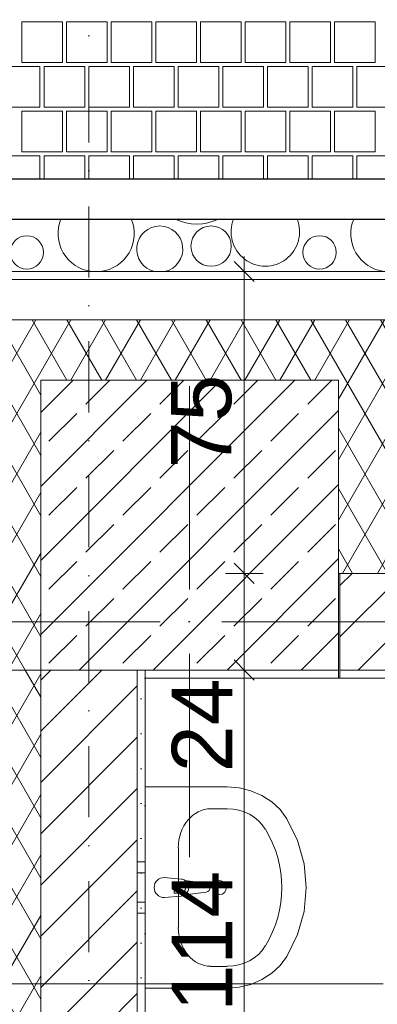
# Model space of a CAD drawing. Header units: millimetres. Extents: x -126271 to -88962, y -179170 to 5194.
# Tile 59 of 66: x -122102 to -121213, y -92817 to -90371. Entities that reach past the tile are written whole.
import ezdxf
from ezdxf.enums import TextEntityAlignment as Align

# ---------------------------------------------------------------- set-up
doc = ezdxf.new("R2010")
doc.units = ezdxf.units.MM
doc.header["$MEASUREMENT"] = 0
for name, pattern in [('Kropki i Kreski', [335.138881, 176.388884, -88.194442, 0, -70.555556]), ('Kropkowana', [317.499995, 0, -317.499995]), ('Wipeout_Contour', [1000, 0, -1000])]:
    doc.linetypes.add(name, pattern=pattern)
for name, color, linetype, lineweight, true_color in [('Nowe_2D - Rysunki i Obrazki_Nr_pióra__105', 7, 'Continuous', 13, 0xcccccc), ('Nowe_2D - Rysunki i Obrazki_Nr_pióra__61', 7, 'Continuous', 18, 0x6a6a6a), ('Nowe_Elementy Modelu - Strefy_Nr_pióra__121', 7, 'Continuous', 0, 0xd5e3e3), ('Nowe_Konstrukcja - Słupy_Nr_pióra__1', 7, 'Continuous', 13, 0x6879ec), ('Nowe_Konstrukcja - Słupy_Nr_pióra__107', 7, 'Continuous', 13, 0xaaaaaa), ('Nowe_Konstrukcja - Słupy_Nr_pióra__109', 7, 'Continuous', 13, 0xaaaaaa), ('Nowe_Konstrukcja - Ściany zew_Nr_pióra__105', 7, 'Continuous', 13, 0xcccccc), ('Nowe_Konstrukcja - Ściany zew_Nr_pióra__23', 7, 'Continuous', 13, 0x858585), ('Nowe_Wnętrze - Umeblowanie_Nr_pióra__75', 7, 'Continuous', 13, 0xaaaaaa), ('Nowe_Wymiarowanie - Ogólne_Nr_pióra__81', 7, 'Continuous', 13, 0x6a6a6a), ('Nowe_zagospodarowanie_Nr_pióra__81', 7, 'Continuous', 13, 0x6a6a6a)]:
    doc.layers.add(name, color=color, linetype=linetype, lineweight=lineweight, true_color=true_color)
for name, color, linetype, lineweight in [('Nowe_2D - Rysunki i Obrazki_Nr_pióra__22', 8, 'Continuous', 25), ('Nowe_Konstrukcja - Stropy_Nr_pióra__128', 255, 'Continuous', 0), ('Nowe_Konstrukcja - Słupy_Nr_pióra__21', 7, 'Continuous', 20), ('Nowe_Konstrukcja - Słupy_Nr_pióra__4', 8, 'Continuous', 13), ('Nowe_Konstrukcja - Słupy_Nr_pióra__41', 7, 'Continuous', 13), ('Nowe_Konstrukcja - Ściany zew_Nr_pióra__21', 7, 'Continuous', 20), ('Nowe_Konstrukcja - Ściany zew_Nr_pióra__3', 7, 'Continuous', 13), ('Nowe_Osie_Nr_pióra__4', 8, 'Continuous', 13), ('Nowe_Wymiarowanie - Ogólne_Nr_pióra__42', 8, 'Continuous', 25)]:
    doc.layers.add(name, color=color, linetype=linetype, lineweight=lineweight)
for name, color, linetype in [('Nowe_Konstrukcja - Stropy', 7, 'Continuous'), ('Nowe_Konstrukcja - Słupy', 7, 'Continuous'), ('Nowe_Konstrukcja - Ściany zew', 7, 'Continuous'), ('Nowe_Osie', 7, 'Continuous'), ('Nowe_Wnętrze - Umeblowanie', 7, 'Continuous'), ('Nowe_Wymiarowanie - Ogólne', 7, 'Continuous'), ('Nowe_zagospodarowanie', 7, 'Continuous')]:
    doc.layers.add(name, color=color, linetype=linetype)
doc.styles.add('STYL_AUTOMATYCZNY_1', font='arial.ttf')
doc.dimstyles.new('STYL_AUTOMATYCZNY__1', dxfattribs={"dimtxt": 150, "dimasz": 47.5, "dimexe": 0.18, "dimexo": 0.0625, "dimgap": 0, "dimtad": 1, "dimtih": 1, "dimtoh": 1, "dimdec": 0, "dimlfac": 0.1, "dimzin": 0, "dimdsep": 46, "dimtxsty": 'STYL_AUTOMATYCZNY_1', "dimblk": 'ARROWHEAD_6', "dimblk1": 'ARROWHEAD_6', "dimblk2": 'ARROWHEAD_6', "dimcen": 0.09, "dimse1": 1, "dimse2": 1, "dimclrd": 256, "dimclre": 256, "dimclrt": 8, "dimazin": 0, "dimtfac": 1, "dimtdec": 4, "dimtmove": 0, "dimatfit": 3, "dimfxl": 0, "dimtolj": 1, "dimtzin": 0, "dimarcsym": 0})
doc.dimstyles.new('STYL_AUTOMATYCZNY__3', dxfattribs={"dimtxt": 150, "dimasz": 47.5, "dimexe": 0.18, "dimexo": 0.0625, "dimgap": 0, "dimtad": 1, "dimdec": 0, "dimlfac": 0.1, "dimzin": 0, "dimdsep": 46, "dimtxsty": 'STYL_AUTOMATYCZNY_1', "dimblk": 'ARROWHEAD_6', "dimblk1": 'ARROWHEAD_6', "dimblk2": 'ARROWHEAD_6', "dimcen": 0.09, "dimse1": 1, "dimse2": 1, "dimclrd": 256, "dimclre": 256, "dimclrt": 8, "dimazin": 0, "dimtfac": 1, "dimtdec": 4, "dimtmove": 0, "dimatfit": 3, "dimfxl": 0, "dimtolj": 1, "dimtzin": 0, "dimarcsym": 0})
pattern_1 = [(60, (0, 0), (-64.951905, 37.5), []), (120, (0, 0), (64.951905, 37.5), [])]
pattern_2 = [(0, (0, 0), (0, 86.60254), [0, -50]), (0, (25, 43.3), (0, 86.60254), [0, -50])]
pattern_3 = [(45, (0, 0), (-63.63961, 63.63961), [])]

# ---------------------------------------------------------------- blocks, each defined once
blk = doc.blocks.new('*X72')
at = {"layer": 'Nowe_Konstrukcja - Ściany zew_Nr_pióra__105', "color": 254, "linetype": 'Continuous', "lineweight": 13, "true_color": 0xcccccc}
for centre, radius in [((-121625.9, -90933.8), 50.1), ((-122083.9, -90949.2), 41.4), ((-121356.4, -90949.2), 41.4)]:
    blk.add_circle(centre, radius, dxfattribs=at)
for centre, radius, start, end in [((-121911.7, -90902.7), 94.6, 157.5728, 262.9498), ((-121911.7, -90902.7), 94.6, 277.0502, 22.4272), ((-121661.4, -90756.5), 122.4, 244.0436, 295.9564), ((-121491.2, -90898.4), 85.1, 158.0856, 21.9144), ((-121184.2, -90902.7), 94.6, 157.5728, 262.9498), ((-121753.6, -90940.9), 57.2, 283.1107, 256.8893)]:
    blk.add_arc(centre, radius, start, end, dxfattribs=at)
blk = doc.blocks.new('Wypełnienie_3_1', base_point=(0, 0))
at = {"layer": 'Nowe_Konstrukcja - Ściany zew_Nr_pióra__3', "color": 7, "linetype": 'Continuous', "lineweight": 13, "flags": 128}
blk.add_lwpolyline([(-122619.5, -94853.7), (-122619.5, -96276.6), (-122319.5, -96276.6), (-122319.5, -96008.9), (-122319.5, -91366.6), (-122319.5, -90996.6), (-121039.5, -90996.6), (-121039.5, -91476.6), (-121039.5, -91576.6), (-117775.3, -91576.6), (-117775.3, -91476.6), (-112435.3, -91476.6), (-112435.3, -90866.6), (-122619.5, -90866.6), (-122619.5, -91801.6)], close=True, dxfattribs=at)
at = {"layer": 'Nowe_Konstrukcja - Ściany zew_Nr_pióra__105', "color": 254, "linetype": 'Continuous', "lineweight": 13, "true_color": 0xcccccc}
blk.add_blockref('*X72', (0, 0), dxfattribs=at)
blk = doc.blocks.new('*X78')
at = {"layer": 'Nowe_2D - Rysunki i Obrazki_Nr_pióra__105', "color": 254, "linetype": 'Continuous', "lineweight": 13, "true_color": 0xcccccc}
for p, q in [((-121995.6, -90376.4), (-122096.6, -90376.4)), ((-122096.6, -90376.4), (-122096.6, -90477.4)), ((-121995.6, -90477.4), (-121995.6, -90376.4)), ((-121884.5, -90376.4), (-121985.5, -90376.4)), ((-121985.5, -90376.4), (-121985.5, -90477.4)), ((-121884.5, -90477.4), (-121884.5, -90376.4)), ((-121773.4, -90376.4), (-121874.4, -90376.4)), ((-121874.4, -90376.4), (-121874.4, -90477.4)), ((-121773.4, -90477.4), (-121773.4, -90376.4)), ((-121662.3, -90376.4), (-121763.3, -90376.4)), ((-121763.3, -90376.4), (-121763.3, -90477.4)), ((-121662.3, -90477.4), (-121662.3, -90376.4)), ((-121551.2, -90376.4), (-121652.2, -90376.4)), ((-121652.2, -90376.4), (-121652.2, -90477.4)), ((-121551.2, -90477.4), (-121551.2, -90376.4)), ((-121440.1, -90376.4), (-121541.1, -90376.4)), ((-121541.1, -90376.4), (-121541.1, -90477.4)), ((-121440.1, -90477.4), (-121440.1, -90376.4)), ((-121329, -90376.4), (-121430, -90376.4)), ((-121430, -90376.4), (-121430, -90477.4)), ((-121329, -90477.4), (-121329, -90376.4)), ((-121217.9, -90376.4), (-121318.9, -90376.4)), ((-121318.9, -90376.4), (-121318.9, -90477.4)), ((-121217.9, -90477.4), (-121217.9, -90376.4)), ((-122096.6, -90477.4), (-121995.6, -90477.4)), ((-121985.5, -90477.4), (-121884.5, -90477.4)), ((-121874.4, -90477.4), (-121773.4, -90477.4)), ((-121763.3, -90477.4), (-121662.3, -90477.4)), ((-121652.2, -90477.4), (-121551.2, -90477.4)), ((-121541.1, -90477.4), (-121440.1, -90477.4)), ((-121430, -90477.4), (-121329, -90477.4)), ((-121318.9, -90477.4), (-121217.9, -90477.4)), ((-122051.2, -90487.5), (-122152.2, -90487.5)), ((-122051.2, -90588.5), (-122051.2, -90487.5)), ((-122041.1, -90588.5), (-122041.1, -90487.5)), ((-122041.1, -90487.5), (-121990.6, -90487.5)), ((-121940.1, -90487.5), (-121990.6, -90487.5)), ((-121940.1, -90588.5), (-121940.1, -90487.5)), ((-121829, -90487.5), (-121930, -90487.5)), ((-121930, -90487.5), (-121930, -90588.5)), ((-121829, -90588.5), (-121829, -90487.5)), ((-121818.9, -90588.5), (-121818.9, -90487.5)), ((-121818.9, -90487.5), (-121768.4, -90487.5)), ((-121717.9, -90487.5), (-121768.4, -90487.5)), ((-121717.9, -90588.5), (-121717.9, -90487.5)), ((-121606.8, -90487.5), (-121707.8, -90487.5)), ((-121707.8, -90487.5), (-121707.8, -90588.5)), ((-121606.8, -90588.5), (-121606.8, -90487.5)), ((-121596.7, -90588.5), (-121596.7, -90487.5)), ((-121596.7, -90487.5), (-121546.2, -90487.5)), ((-121495.7, -90487.5), (-121546.2, -90487.5)), ((-121495.7, -90588.5), (-121495.7, -90487.5)), ((-121384.6, -90487.5), (-121485.6, -90487.5)), ((-121485.6, -90487.5), (-121485.6, -90588.5)), ((-121384.6, -90588.5), (-121384.6, -90487.5)), ((-121374.5, -90588.5), (-121374.5, -90487.5)), ((-121374.5, -90487.5), (-121324, -90487.5)), ((-121273.5, -90487.5), (-121324, -90487.5)), ((-121273.5, -90588.5), (-121273.5, -90487.5)), ((-121162.4, -90487.5), (-121263.4, -90487.5)), ((-121263.4, -90487.5), (-121263.4, -90588.5)), ((-122152.2, -90588.5), (-122051.2, -90588.5)), ((-121995.6, -90598.6), (-122096.6, -90598.6)), ((-122096.6, -90598.6), (-122096.6, -90699.6)), ((-121990.6, -90588.5), (-122041.1, -90588.5)), ((-121995.6, -90699.6), (-121995.6, -90598.6)), ((-121990.6, -90588.5), (-121940.1, -90588.5)), ((-121884.5, -90598.6), (-121985.5, -90598.6)), ((-121985.5, -90598.6), (-121985.5, -90699.6)), ((-121930, -90588.5), (-121829, -90588.5)), ((-121884.5, -90699.6), (-121884.5, -90598.6)), ((-121773.4, -90598.6), (-121874.4, -90598.6)), ((-121874.4, -90598.6), (-121874.4, -90699.6)), ((-121768.4, -90588.5), (-121818.9, -90588.5)), ((-121773.4, -90699.6), (-121773.4, -90598.6)), ((-121768.4, -90588.5), (-121717.9, -90588.5)), ((-121662.3, -90598.6), (-121763.3, -90598.6)), ((-121763.3, -90598.6), (-121763.3, -90699.6)), ((-121707.8, -90588.5), (-121606.8, -90588.5)), ((-121662.3, -90699.6), (-121662.3, -90598.6)), ((-121551.2, -90598.6), (-121652.2, -90598.6)), ((-121652.2, -90598.6), (-121652.2, -90699.6)), ((-121546.2, -90588.5), (-121596.7, -90588.5)), ((-121551.2, -90699.6), (-121551.2, -90598.6)), ((-121546.2, -90588.5), (-121495.7, -90588.5)), ((-121440.1, -90598.6), (-121541.1, -90598.6)), ((-121541.1, -90598.6), (-121541.1, -90699.6)), ((-121485.6, -90588.5), (-121384.6, -90588.5)), ((-121440.1, -90699.6), (-121440.1, -90598.6)), ((-121329, -90598.6), (-121430, -90598.6)), ((-121430, -90598.6), (-121430, -90699.6)), ((-121324, -90588.5), (-121374.5, -90588.5)), ((-121329, -90699.6), (-121329, -90598.6)), ((-121324, -90588.5), (-121273.5, -90588.5)), ((-121217.9, -90598.6), (-121318.9, -90598.6)), ((-121318.9, -90598.6), (-121318.9, -90699.6)), ((-121263.4, -90588.5), (-121162.4, -90588.5)), ((-121217.9, -90699.6), (-121217.9, -90598.6)), ((-122096.6, -90699.6), (-121995.6, -90699.6)), ((-121985.5, -90699.6), (-121884.5, -90699.6)), ((-121874.4, -90699.6), (-121773.4, -90699.6)), ((-121763.3, -90699.6), (-121662.3, -90699.6)), ((-121652.2, -90699.6), (-121551.2, -90699.6)), ((-121541.1, -90699.6), (-121440.1, -90699.6)), ((-121430, -90699.6), (-121329, -90699.6)), ((-121318.9, -90699.6), (-121217.9, -90699.6)), ((-122051.2, -90709.7), (-122152.2, -90709.7)), ((-122051.2, -90766.6), (-122051.2, -90709.7)), ((-122041.1, -90766.6), (-122041.1, -90709.7)), ((-122041.1, -90709.7), (-121990.6, -90709.7)), ((-121940.1, -90709.7), (-121990.6, -90709.7)), ((-121940.1, -90766.6), (-121940.1, -90709.7)), ((-121829, -90709.7), (-121930, -90709.7)), ((-121930, -90709.7), (-121930, -90766.6)), ((-121829, -90766.6), (-121829, -90709.7)), ((-121818.9, -90766.6), (-121818.9, -90709.7)), ((-121818.9, -90709.7), (-121768.4, -90709.7)), ((-121717.9, -90709.7), (-121768.4, -90709.7)), ((-121717.9, -90766.6), (-121717.9, -90709.7)), ((-121606.8, -90709.7), (-121707.8, -90709.7)), ((-121707.8, -90709.7), (-121707.8, -90766.6)), ((-121606.8, -90766.6), (-121606.8, -90709.7)), ((-121596.7, -90766.6), (-121596.7, -90709.7)), ((-121596.7, -90709.7), (-121546.2, -90709.7)), ((-121495.7, -90709.7), (-121546.2, -90709.7)), ((-121495.7, -90766.6), (-121495.7, -90709.7)), ((-121384.6, -90709.7), (-121485.6, -90709.7)), ((-121485.6, -90709.7), (-121485.6, -90766.6)), ((-121384.6, -90766.6), (-121384.6, -90709.7)), ((-121374.5, -90766.6), (-121374.5, -90709.7)), ((-121374.5, -90709.7), (-121324, -90709.7)), ((-121273.5, -90709.7), (-121324, -90709.7)), ((-121273.5, -90766.6), (-121273.5, -90709.7)), ((-121162.4, -90709.7), (-121263.4, -90709.7)), ((-121263.4, -90709.7), (-121263.4, -90766.6))]:
    blk.add_line(p, q, dxfattribs=at)
blk = doc.blocks.new('Wypełnienie_6_1', base_point=(0, 0))
at = {"layer": 'Nowe_2D - Rysunki i Obrazki_Nr_pióra__61', "color": 251, "linetype": 'Continuous', "lineweight": 18, "true_color": 0x6a6a6a, "flags": 128}
blk.add_lwpolyline([(-122719.5, -104256.6), (-120658.6, -104256.6), (-120658.6, -103756.6), (-107467.6, -103756.6), (-107467.6, -103356.6), (-105967.6, -103356.6), (-105967.6, -103756.6), (-97100.3, -103756.6), (-97100.3, -104256.6), (-95039.5, -104256.6), (-95039.5, -102678.1), (-93589.5, -102678.1), (-93589.5, -101178.1), (-95039.5, -101178.1), (-95039.5, -90766.6), (-106019.5, -90766.6), (-106019.5, -90866.6), (-111739.5, -90866.6), (-111739.5, -90766.6), (-122719.5, -90766.6), (-122719.5, -96376.6), (-122319.5, -96376.6), (-122319.5, -97574.9), (-122719.5, -97574.9)], close=True, dxfattribs=at)
at = {"layer": 'Nowe_2D - Rysunki i Obrazki_Nr_pióra__105', "color": 254, "linetype": 'Continuous', "lineweight": 13, "true_color": 0xcccccc}
blk.add_blockref('*X78', (0, 0), dxfattribs=at)
blk = doc.blocks.new('Strop_2_1', base_point=(-121789.5, -92006.6))
at = {"layer": 'Nowe_Konstrukcja - Stropy_Nr_pióra__128', "color": 255, "linetype": 'Kropkowana', "lineweight": 0, "flags": 128}
blk.add_lwpolyline([(-121789.5, -92006.6), (-121789.5, -103048), (-95969.5, -103048), (-95969.5, -92006.6), (-105589.5, -92006.6), (-105589.5, -93506.6), (-106469.2, -93506.6), (-111288.5, -93506.6), (-111888.8, -93506.6), (-111888.8, -92006.6)], close=True, dxfattribs=at)
blk = doc.blocks.new('Ściana_28_1', base_point=(-121929.5, -91986.6))
at = {"layer": 'Nowe_Konstrukcja - Ściany zew_Nr_pióra__23', "linetype": 'Continuous', "lineweight": 13, "true_color": 0x858585}
h = blk.add_hatch(dxfattribs=at)
h.set_pattern_fill('Izolacja_miękka_0001', color=252, style=0, pattern_type=2)
h.set_pattern_definition(pattern_1)
h.paths.add_polyline_path([(-122199.5, -91986.6), (-122199.5, -96376.6), (-122049.5, -96376.6), (-122049.5, -91986.6)])
h = blk.add_hatch(dxfattribs=at)
h.set_pattern_fill('Bloczki_ceramiczne_0001', color=252, style=0, pattern_type=2)
h.set_pattern_definition(pattern_3)
h.paths.add_polyline_path([(-121809.5, -93126.6), (-121809.5, -91986.6), (-122049.5, -91986.6), (-122049.5, -93126.6)])
h = blk.add_hatch(dxfattribs=at)
h.set_pattern_fill('Tynk_0001', color=252, style=0, pattern_type=2)
h.set_pattern_definition(pattern_2)
h.paths.add_polyline_path([(-121789.5, -93106.6), (-121789.5, -91986.6), (-121809.5, -91986.6), (-121809.5, -93106.6)])
at = {"layer": 'Nowe_Konstrukcja - Słupy_Nr_pióra__1', "color": 171, "linetype": 'Continuous', "lineweight": 13, "true_color": 0x6879ec}
blk.add_line((-122049.5, -91986.6), (-121929.5, -91986.6), dxfattribs=at)
at = {"layer": 'Nowe_Konstrukcja - Ściany zew_Nr_pióra__21', "color": 7, "linetype": 'Continuous', "lineweight": 20, "flags": 128}
blk.add_lwpolyline([(-121789.5, -93106.6), (-121789.5, -91986.6)], dxfattribs=at)
at = {"layer": 'Nowe_Konstrukcja - Ściany zew_Nr_pióra__3', "color": 7, "linetype": 'Continuous', "lineweight": 13}
for p, q in [((-122049.5, -91986.6), (-122049.5, -93126.6)), ((-121809.5, -93126.6), (-121809.5, -91986.6))]:
    blk.add_line(p, q, dxfattribs=at)
blk = doc.blocks.new('Ściana_52_1', base_point=(-117775.3, -91866.6))
at = {"layer": 'Nowe_Konstrukcja - Ściany zew_Nr_pióra__23', "linetype": 'Continuous', "lineweight": 13, "true_color": 0x858585}
h = blk.add_hatch(dxfattribs=at)
h.set_pattern_fill('Bloczki_ceramiczne_0001', color=252, style=0, pattern_type=2)
h.set_pattern_definition(pattern_3)
h.paths.add_polyline_path([(-119609.5, -91746.6), (-121305.8, -91746.6), (-121305.8, -91986.6), (-119609.5, -91986.6)])
h = blk.add_hatch(dxfattribs=at)
h.set_pattern_fill('Tynk_0001', color=252, style=0, pattern_type=2)
h.set_pattern_definition(pattern_2)
h.paths.add_polyline_path([(-119629.5, -91986.6), (-121305.8, -91986.6), (-121305.8, -92006.6), (-119629.5, -92006.6)])
at = {"layer": 'Nowe_Konstrukcja - Ściany zew_Nr_pióra__21', "color": 7, "linetype": 'Continuous', "lineweight": 20, "flags": 128}
for points in [[(-121305.8, -91746.6), (-121305.8, -92006.6)], [(-121305.8, -92006.6), (-119629.5, -92006.6)]]:
    blk.add_lwpolyline(points, dxfattribs=at)
at = {"layer": 'Nowe_Konstrukcja - Ściany zew_Nr_pióra__3', "color": 7, "linetype": 'Continuous', "lineweight": 13}
blk.add_line((-121305.8, -91986.6), (-119609.5, -91986.6), dxfattribs=at)
blk = doc.blocks.new('Słup_13_1', base_point=(-121679.5, -91626.6))
at = {"color": 254, "linetype": 'Wipeout_Contour', "lineweight": 0, "ltscale": 609281.1676}
blk.add_wipeout([(-121309.5, -91986.6), (-121309.5, -91266.6), (-122049.5, -91266.6), (-122049.5, -91986.6)], dxfattribs=at).dxf.layer = 'Nowe_Konstrukcja - Słupy'
at = {"layer": 'Nowe_Konstrukcja - Słupy_Nr_pióra__1', "color": 171, "linetype": 'Continuous', "lineweight": 13, "true_color": 0x6879ec}
blk.add_line((-122049.5, -91986.6), (-121929.5, -91986.6), dxfattribs=at)
at = {"color": 254, "linetype": 'Wipeout_Contour', "lineweight": 0, "ltscale": 609281.1676}
blk.add_wipeout([(-121309.5, -91986.6), (-121309.5, -91266.6), (-122049.5, -91266.6), (-122049.5, -91986.6)], dxfattribs=at).dxf.layer = 'Nowe_Konstrukcja - Słupy'
at = {"layer": 'Nowe_Konstrukcja - Słupy_Nr_pióra__1', "color": 171, "linetype": 'Continuous', "lineweight": 13, "true_color": 0x6879ec}
for p, q in [((-121309.5, -91266.6), (-122049.5, -91266.6)), ((-122049.5, -91266.6), (-122049.5, -91986.6)), ((-121309.5, -91986.6), (-121309.5, -91266.6)), ((-122049.5, -91986.6), (-121309.5, -91986.6))]:
    blk.add_line(p, q, dxfattribs=at)
blk = doc.blocks.new('Umywalka 27')
at = {"layer": 'Nowe_Wnętrze - Umeblowanie_Nr_pióra__75', "color": 253, "linetype": 'Continuous', "lineweight": 13, "true_color": 0xaaaaaa}
for p, q in [((-13.6, -86.8), (-13.6, -72)), ((-13.6, -72), (13.6, -72)), ((13.6, -72), (13.6, -86.8)), ((99, -82.1), (-99, -82.1)), ((-195.7, -162.9), (-195.7, -203.6)), ((195.7, -162.9), (195.7, -203.6))]:
    blk.add_line(p, q, dxfattribs=at)
at = {"layer": 'Nowe_Wnętrze - Umeblowanie_Nr_pióra__75', "color": 253, "linetype": 'Continuous', "lineweight": 13, "true_color": 0xaaaaaa, "flags": 128}
for points in [[(-250, 0), (-250, -203.6), (-247.6, -233.6), (-240.4, -262.6), (-228.7, -289.8), (-212.9, -314.1), (-193.5, -335), (-171, -351.6), (-116.7, -378.3), (-59.1, -394.5), (0, -400), (59.1, -394.5), (116.7, -378.3), (171, -351.6), (193.5, -335), (212.9, -314.1), (228.7, -289.8), (240.4, -262.6), (247.6, -233.6), (250, -203.6), (250, 0)], [(-63.5, 0), (-36.5, 0), (-36.5, 20), (-63.5, 20)], [(36.5, 0), (63.5, 0), (63.5, 20), (36.5, 20)]]:
    blk.add_lwpolyline(points, close=True, dxfattribs=at)
blk.add_lwpolyline([(-25, -47.1), (-21, -89, 0.12102), (-17.7, -98.5), (-11.1, -151.5, 0.882566), (11.1, -151.5), (17.7, -98.5, 0.12102), (21, -89), (25, -47.1, 1)], format="xyb", close=True, dxfattribs=at)
at = {"layer": 'Nowe_Wnętrze - Umeblowanie_Nr_pióra__75', "color": 253, "linetype": 'Continuous', "lineweight": 13, "true_color": 0xaaaaaa}
blk.add_circle((0, -184.1), 17.5, dxfattribs=at)
for centre, radius, start, end in [((0, -86.8), 13.6, 180, 0), ((0, -87.1), 21.1, 212.771, 327.229)]:
    blk.add_arc(centre, radius, start, end, dxfattribs=at)
for centre, major_axis, ratio, start_param, end_param in [((-98.9, -162.9), (96.7, 0), 0.835889, 1.570796, 3.141593), ((98.9, -162.9), (96.7, 0), 0.835889, 0, 1.570796), ((-99, -203.6), (0, 107.7), 0.896739, 1.570796, 2.644618), ((99, -203.6), (0, 107.7), 0.896739, 3.638567, 4.712389), ((0, 0), (0, 339.4), 0.896739, 2.644618, 3.638567)]:
    blk.add_ellipse(centre, major_axis=major_axis, ratio=ratio, start_param=start_param, end_param=end_param, dxfattribs=at)
blk = doc.blocks.new('Standardowy znacznik osi_4')
at = {"layer": 'Nowe_Osie_Nr_pióra__4', "color": 8, "linetype": 'Kropki i Kreski', "lineweight": 13}
blk.add_line((1000, 0), (16473, 0), dxfattribs=at)
at = {"layer": 'Nowe_Osie_Nr_pióra__4', "color": 8, "lineweight": 13, "style": 'STYL_AUTOMATYCZNY_1'}
for tag, p in [('AC_MarkerText_1_0', (-67.9, -57.1)), ('AC_MarkerText_1_1', (17905.2, -57.1))]:
    blk.add_attdef(tag, text='', height=250, rotation=270, dxfattribs=at).set_placement(p, align=Align.TOP_CENTER)
blk = doc.blocks.new('Standardowy znacznik osi_5')
at = {"layer": 'Nowe_Osie_Nr_pióra__4', "color": 8, "linetype": 'Kropki i Kreski', "lineweight": 13}
blk.add_line((1000, 0), (32849.3, 0), dxfattribs=at)
at = {"layer": 'Nowe_Osie_Nr_pióra__4', "color": 8, "lineweight": 13, "style": 'STYL_AUTOMATYCZNY_1'}
for tag, p in [('AC_MarkerText_1_0', (-250, -239.3)), ('AC_MarkerText_1_1', (34099.3, -239.3))]:
    blk.add_attdef(tag, text='', height=250, rotation=180, dxfattribs=at).set_placement(p, align=Align.TOP_CENTER)
blk = doc.blocks.new('Polilinia_6_1', base_point=(-122396.8, -92765.7))
at = {"layer": 'Nowe_zagospodarowanie_Nr_pióra__81', "color": 251, "linetype": 'Continuous', "lineweight": 13, "true_color": 0x6a6a6a, "flags": 128}
blk.add_lwpolyline([(-122396.8, -92765.7), (-121198.4, -92765.7)], dxfattribs=at)
blk = doc.blocks.new('*D322')
at = {"layer": 'Nowe_Wymiarowanie - Ogólne_Nr_pióra__81', "color": 251, "linetype": 'Continuous', "lineweight": 13, "true_color": 0x6a6a6a}
for p, q in [((-122319.5, -88334.6), (-122319.5, -88428.3)), ((-119269.5, -88334.6), (-119269.5, -88428.3)), ((-122294.5, -88356.4), (-122344.5, -88406.4)), ((-119294.5, -88406.4), (-119244.5, -88356.4)), ((-122319.5, -88381.4), (-122357, -88381.4)), ((-119269.5, -88381.4), (-122319.5, -88381.4))]:
    blk.add_line(p, q, dxfattribs=at)
at = {"layer": 'Nowe_Wymiarowanie - Ogólne_Nr_pióra__42', "color": 8, "lineweight": 25, "insert": (-120966.1, -88351.4), "char_height": 150, "attachment_point": 7, "style": 'STYL_AUTOMATYCZNY_1'}
blk.add_mtext('\\A1;{\\pql;\\fArial|b0|i0|c238|p0;\\W1.000000;305}', dxfattribs=at)
blk = doc.blocks.new('ARROWHEAD_6')
at = {"color": 0, "linetype": 'Continuous', "lineweight": 0}
for p, q in [((0, 0), (-1, 0)), ((-0.5, -0.5), (0.5, 0.5))]:
    blk.add_line(p, q, dxfattribs=at)
blk = doc.blocks.new('*D323')
at = {"layer": 'Nowe_Wymiarowanie - Ogólne_Nr_pióra__81', "color": 251, "linetype": 'Continuous', "lineweight": 13, "true_color": 0x6a6a6a}
for p, q in [((-122319.5, -88128.3), (-122319.5, -88034.6)), ((-121039.5, -88128.3), (-121039.5, -88034.6)), ((-122294.5, -88056.5), (-122344.5, -88106.5)), ((-121014.5, -88056.5), (-121064.5, -88106.5)), ((-122357, -88081.5), (-122319.5, -88081.5)), ((-122319.5, -88081.5), (-121039.5, -88081.5))]:
    blk.add_line(p, q, dxfattribs=at)
at = {"layer": 'Nowe_Wymiarowanie - Ogólne_Nr_pióra__42', "color": 8, "lineweight": 25, "insert": (-121851.1, -88051.5), "char_height": 150, "attachment_point": 7, "style": 'STYL_AUTOMATYCZNY_1'}
blk.add_mtext('\\A1;{\\pql;\\fArial|b0|i0|c238|p0;\\W1.000000;128}', dxfattribs=at)
blk = doc.blocks.new('*D328')
at = {"layer": 'Nowe_Wymiarowanie - Ogólne_Nr_pióra__81', "color": 251, "linetype": 'Continuous', "lineweight": 13, "true_color": 0x6a6a6a}
for p, q in [((-122319.5, -87734.3), (-122319.5, -87828.1)), ((-95439.5, -87734.3), (-95439.5, -87828.1)), ((-122294.5, -87756.2), (-122344.5, -87806.2)), ((-95464.5, -87806.2), (-95414.5, -87756.2)), ((-122319.5, -87781.2), (-122357, -87781.2)), ((-95439.5, -87781.2), (-122319.5, -87781.2)), ((-95402, -87781.2), (-95439.5, -87781.2))]:
    blk.add_line(p, q, dxfattribs=at)
at = {"layer": 'Nowe_Wymiarowanie - Ogólne_Nr_pióra__42', "color": 8, "lineweight": 25, "insert": (-109136.9, -87751.2), "char_height": 150, "attachment_point": 7, "style": 'STYL_AUTOMATYCZNY_1'}
blk.add_mtext('\\A1;{\\pql;\\fArial|b0|i0|c238|p0;\\W1.000000;2\xa0688}', dxfattribs=at)
blk = doc.blocks.new('*D374')
at = {"layer": 'Nowe_Wymiarowanie - Ogólne_Nr_pióra__81', "color": 251, "linetype": 'Continuous', "lineweight": 13, "true_color": 0x6a6a6a}
for p, q in [((-125332.4, -91021.6), (-125382.4, -90971.6)), ((-125357.4, -90996.6), (-125357.4, -90959.1)), ((-125310.6, -90996.6), (-125404.3, -90996.6)), ((-125357.4, -103836.6), (-125357.4, -90996.6)), ((-125382.4, -103811.6), (-125332.4, -103861.6)), ((-125310.6, -103836.6), (-125404.3, -103836.6)), ((-125357.4, -103874.1), (-125357.4, -103836.6))]:
    blk.add_line(p, q, dxfattribs=at)
at = {"layer": 'Nowe_Wymiarowanie - Ogólne_Nr_pióra__42', "color": 8, "lineweight": 25, "insert": (-125387.4, -97674), "char_height": 150, "attachment_point": 7, "rotation": 90, "style": 'STYL_AUTOMATYCZNY_1'}
blk.add_mtext('\\A1;{\\pql;\\fArial|b0|i0|c238|p0;\\W1.000000;1\xa0284}', dxfattribs=at)
blk = doc.blocks.new('*D390')
at = {"layer": 'Nowe_Wymiarowanie - Ogólne_Nr_pióra__81', "color": 251, "linetype": 'Continuous', "lineweight": 13, "true_color": 0x6a6a6a}
for p, q in [((-121568.6, -91961.6), (-121518.6, -92011.6)), ((-121496.8, -91986.6), (-121590.5, -91986.6)), ((-121543.6, -93126.6), (-121543.6, -91986.6)), ((-121568.6, -93101.6), (-121518.6, -93151.6)), ((-121496.8, -93126.6), (-121590.5, -93126.6))]:
    blk.add_line(p, q, dxfattribs=at)
at = {"layer": 'Nowe_Wymiarowanie - Ogólne_Nr_pióra__42', "color": 8, "lineweight": 25, "char_height": 150, "attachment_point": 7, "rotation": 90, "style": 'STYL_AUTOMATYCZNY_1'}
for s, insert in [('\\A1;{\\pql;\\fArial|b0|i0|c238|p0;\\W1.000000;24}', (-121573.6, -92240.4)), ('\\A1;{\\pql;\\fArial|b0|i0|c238|p0;\\W1.000000;114}', (-121573.6, -92835))]:
    blk.add_mtext(s, dxfattribs=dict(at, insert=insert))
blk = doc.blocks.new('*D391')
at = {"layer": 'Nowe_Wymiarowanie - Ogólne_Nr_pióra__81', "color": 251, "linetype": 'Continuous', "lineweight": 13, "true_color": 0x6a6a6a}
for p, q in [((-121568.6, -91721.6), (-121518.6, -91771.6)), ((-121543.6, -91986.6), (-121543.6, -91746.6)), ((-121568.6, -91961.6), (-121518.6, -92011.6))]:
    blk.add_line(p, q, dxfattribs=at)
blk = doc.blocks.new('*D392')
at = {"layer": 'Nowe_Wymiarowanie - Ogólne_Nr_pióra__81', "color": 251, "linetype": 'Continuous', "lineweight": 13, "true_color": 0x6a6a6a}
for p, q in [((-121518.6, -91021.6), (-121568.6, -90971.6)), ((-121543.6, -90996.6), (-121543.6, -90959.1)), ((-121496.8, -90996.6), (-121590.5, -90996.6)), ((-121543.6, -91746.6), (-121543.6, -90996.6)), ((-121568.6, -91721.6), (-121518.6, -91771.6)), ((-121496.8, -91746.6), (-121590.5, -91746.6)), ((-121543.6, -91986.6), (-121543.6, -91746.6))]:
    blk.add_line(p, q, dxfattribs=at)
at = {"layer": 'Nowe_Wymiarowanie - Ogólne_Nr_pióra__42', "color": 8, "lineweight": 25, "insert": (-121573.6, -91486), "char_height": 150, "attachment_point": 7, "rotation": 90, "style": 'STYL_AUTOMATYCZNY_1'}
blk.add_mtext('\\A1;{\\pql;\\fArial|b0|i0|c238|p0;\\W1.000000;75}', dxfattribs=at)
blk = doc.blocks.new('Słup_51_1', base_point=(-121679.5, -91866.6))
at = {"layer": 'Nowe_Konstrukcja - Słupy_Nr_pióra__107', "linetype": 'Continuous', "lineweight": 13, "true_color": 0xaaaaaa}
h = blk.add_hatch(dxfattribs=at)
h.set_pattern_fill('Tynk_0001', color=253, style=0, pattern_type=2)
h.set_pattern_definition(pattern_2)
h.paths.add_polyline_path([(-121789.5, -91986.6), (-121789.5, -92006.6), (-121309.5, -92006.6), (-121309.5, -91986.6)])
at = {"layer": 'Nowe_Konstrukcja - Słupy_Nr_pióra__109', "linetype": 'Continuous', "lineweight": 13, "true_color": 0xaaaaaa}
h = blk.add_hatch(dxfattribs=at)
h.set_pattern_fill('Izolacja_miękka_0001', color=253, style=0, pattern_type=2)
h.set_pattern_definition(pattern_1)
h.paths.add_polyline_path([(-121159.5, -91116.6), (-122199.5, -91116.6), (-122199.5, -91986.6), (-122049.5, -91986.6), (-122049.5, -91266.6), (-121309.5, -91266.6), (-121309.5, -91746.6), (-121159.5, -91746.6)])
at = {"layer": 'Nowe_Konstrukcja - Słupy_Nr_pióra__4', "linetype": 'Continuous', "lineweight": 13}
h = blk.add_hatch(dxfattribs=at)
h.set_pattern_fill('Beton_zbrojony_0001', color=8, style=0, pattern_type=2)
h.set_pattern_definition([(45, (0, 0), (-91.92388, 91.92388), []), (45, (-45.96, 45.96), (-91.92388, 91.92388), [97.5, -32.5])])
h.paths.add_polyline_path([(-121309.5, -91986.6), (-121309.5, -91746.6), (-121309.5, -91266.6), (-122049.5, -91266.6), (-122049.5, -91986.6)])
at = {"layer": 'Nowe_Konstrukcja - Słupy_Nr_pióra__1', "color": 171, "linetype": 'Continuous', "lineweight": 13, "true_color": 0x6879ec}
for p, q in [((-121679.5, -91786.6), (-121679.5, -91281.6)), ((-121759.5, -91866.6), (-122399.5, -91866.6)), ((-121599.5, -91866.6), (-120959.5, -91866.6)), ((-121679.5, -91946.6), (-121679.5, -92451.6))]:
    blk.add_line(p, q, dxfattribs=at)
blk.add_point((-121679.5, -91866.6), dxfattribs=at)
at = {"layer": 'Nowe_Konstrukcja - Słupy_Nr_pióra__21', "color": 7, "linetype": 'Continuous', "lineweight": 20, "flags": 128}
for points in [[(-121309.5, -91986.6), (-122049.5, -91986.6), (-122049.5, -91266.6), (-121309.5, -91266.6), (-121309.5, -91746.6)], [(-121309.5, -91746.6), (-121309.5, -91986.6)]]:
    blk.add_lwpolyline(points, dxfattribs=at)
at = {"layer": 'Nowe_Konstrukcja - Słupy_Nr_pióra__41', "color": 7, "linetype": 'Continuous', "lineweight": 13, "flags": 128}
for points in [[(-121039.5, -91576.6), (-121039.5, -90996.6), (-122319.5, -90996.6), (-122319.5, -91986.6)], [(-122299.5, -91986.6), (-122299.5, -91016.6), (-121059.5, -91016.6), (-121059.5, -91576.6)], [(-122049.5, -91986.6), (-122199.5, -91986.6), (-122199.5, -91116.6), (-121159.5, -91116.6), (-121159.5, -91746.6), (-121309.5, -91746.6)], [(-121789.5, -92006.6), (-121309.5, -92006.6), (-121309.5, -91986.6)]]:
    blk.add_lwpolyline(points, dxfattribs=at)

msp = doc.modelspace()

# ---------------------------------------------------------------- linework, layer by layer
at = {"layer": 'Nowe_Elementy Modelu - Strefy_Nr_pióra__121', "color": 254, "linetype": 'Continuous', "lineweight": 0, "true_color": 0xd5e3e3, "flags": 128}
msp.add_lwpolyline([(-119629.5, -94366.2), (-119629.5, -92006.6), (-121789.5, -92006.6), (-121789.5, -94366.2)], close=True, dxfattribs=at)

# ---------------------------------------------------------------- block references
at = {"layer": 'Nowe_2D - Rysunki i Obrazki_Nr_pióra__105', "color": 254, "linetype": 'Continuous', "lineweight": 13, "true_color": 0xcccccc}
msp.add_blockref('Wypełnienie_6_1', (0, 0), dxfattribs=at)
at = {"layer": 'Nowe_Konstrukcja - Stropy', "color": 255, "linetype": 'Kropkowana', "lineweight": 0}
msp.add_blockref('Strop_2_1', (-121789.5, -92006.6), dxfattribs=at)
at = {"layer": 'Nowe_Konstrukcja - Ściany zew', "color": 7, "lineweight": 20}
for name, p in [('Ściana_52_1', (-117775.3, -91866.6)), ('Ściana_28_1', (-121929.5, -91986.6))]:
    msp.add_blockref(name, p, dxfattribs=at)
at = {"layer": 'Nowe_Konstrukcja - Ściany zew_Nr_pióra__105', "color": 254, "linetype": 'Continuous', "lineweight": 13, "true_color": 0xcccccc}
msp.add_blockref('Wypełnienie_3_1', (0, 0), dxfattribs=at)
at = {"layer": 'Nowe_Wnętrze - Umeblowanie', "color": 8, "linetype": 'Continuous', "lineweight": 13, "zscale": 1000, "rotation": 90}
msp.add_blockref('Umywalka 27', (-121789.5, -92526.9), dxfattribs=at)
at = {"layer": 'Nowe_zagospodarowanie', "color": 251, "linetype": 'Continuous', "lineweight": 13, "true_color": 0x6a6a6a}
msp.add_blockref('Polilinia_6_1', (-122396.8, -92765.7), dxfattribs=at)

# ---------------------------------------------------------------- dimensions: what is measured, and where the dimension line sits
at = {"layer": 'Nowe_Wymiarowanie - Ogólne', "color": 251, "linetype": 'Continuous', "lineweight": 13, "true_color": 0x6a6a6a}
dim = msp.add_linear_dim(base=(-122319.5, -87781.2), p1=(-95439.5, -90996.6), p2=(-122319.5, -90996.6), angle=180, dimstyle='STYL_AUTOMATYCZNY__1', dxfattribs=at)
dim.commit()
dim.dimension.update_dxf_attribs({"geometry": '*D328', "text_midpoint": (-108879.6, -87676.2), "dimtype": 160})
dim = msp.add_linear_dim(base=(-121039.5, -88081.5), p1=(-122319.5, -90996.6), p2=(-121039.5, -90996.6), dimstyle='STYL_AUTOMATYCZNY__1', dxfattribs=at)
dim.commit()
dim.dimension.update_dxf_attribs({"geometry": '*D323', "text_midpoint": (-121679.9, -87976.5), "dimtype": 160})

# ---------------------------------------------------------------- next in the draw order: block references
at = {"layer": 'Nowe_Konstrukcja - Słupy', "color": 7, "lineweight": 13}
msp.add_blockref('Słup_13_1', (-121679.5, -91626.6), dxfattribs=at)

# ---------------------------------------------------------------- next in the draw order: linework, layer by layer
at = {"layer": 'Nowe_2D - Rysunki i Obrazki_Nr_pióra__22', "color": 8, "linetype": 'Continuous', "lineweight": 25, "flags": 128}
for points in [[(-122719.5, -96376.6), (-122719.5, -90766.6), (-111739.5, -90766.6)], [(-122619.5, -96276.6), (-122619.5, -90866.6), (-112435.3, -90866.6)]]:
    msp.add_lwpolyline(points, dxfattribs=at)

# ---------------------------------------------------------------- next in the draw order: block references
at = {"layer": 'Nowe_Konstrukcja - Słupy', "color": 7, "lineweight": 13}
msp.add_blockref('Słup_51_1', (-121679.5, -91866.6), dxfattribs=at)
at = {"layer": 'Nowe_Osie', "color": 8, "linetype": 'Continuous', "lineweight": 15, "zscale": 1000}
for name, p, rotation in [('Standardowy znacznik osi_4', (-121929.5, -106426.6), 90), ('Standardowy znacznik osi_5', (-91921.8, -91866.6), 180)]:
    msp.add_blockref(name, p, dxfattribs=dict(at, rotation=rotation))

# ---------------------------------------------------------------- next in the draw order: dimensions: what is measured, and where the dimension line sits
at = {"layer": 'Nowe_Wymiarowanie - Ogólne', "color": 251, "linetype": 'Continuous', "lineweight": 13, "true_color": 0x6a6a6a}
dim = msp.add_linear_dim(base=(-122319.5, -88381.4), p1=(-119269.5, -91796.6), p2=(-122319.5, -90996.6), angle=180, dimstyle='STYL_AUTOMATYCZNY__1', dxfattribs=at)
dim.commit()
dim.dimension.update_dxf_attribs({"geometry": '*D322', "text_midpoint": (-120794.9, -88276.4), "dimtype": 160})
for base, p1, p2, picture, middle in [((-125357.4, -90996.6), (-121039.5, -103836.6), (-122319.5, -90996.6), '*D374', (-125462.4, -97416.7)), ((-121543.6, -90996.6), (-121352.2, -91746.6), (-121039.5, -90996.6), '*D392', (-121648.6, -91371.9)), ((-121543.6, -91746.6), (-114962.4, -91986.6), (-121352.2, -91746.6), '*D391', (-121648.6, -92126.3)), ((-121543.6, -91986.6), (-120709.5, -93126.6), (-114962.4, -91986.6), '*D390', (-121648.6, -92663.8))]:
    dim = msp.add_linear_dim(base=base, p1=p1, p2=p2, angle=90, dimstyle='STYL_AUTOMATYCZNY__3', dxfattribs=at)
    dim.commit()
    dim.dimension.update_dxf_attribs({"geometry": picture, "text_midpoint": middle, "dimtype": 160, "text_rotation": 90})

doc.saveas('drawing.dxf')
